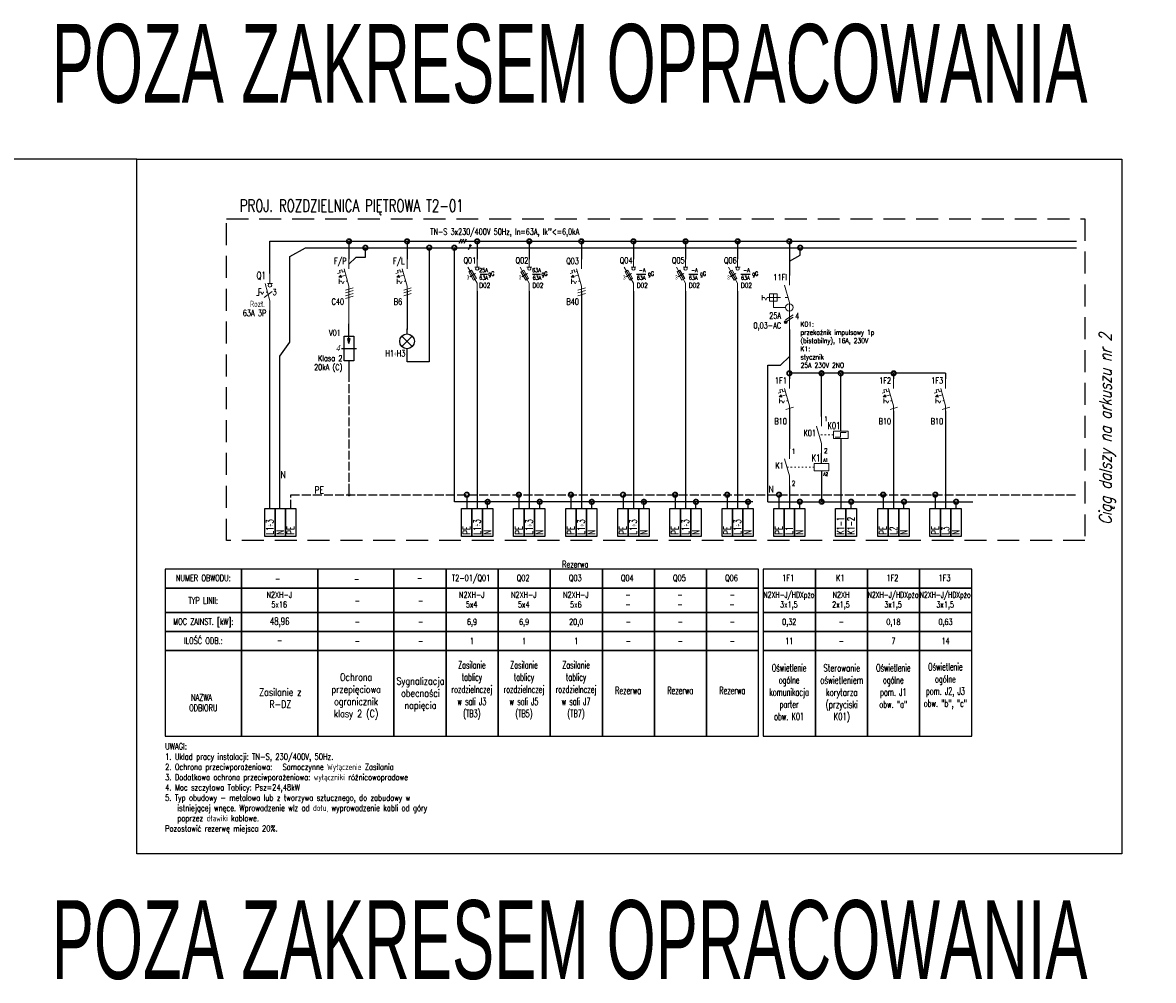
# Model space of a CAD drawing. Header units: millimetres. Extents: x -1290 to 1795, y -4192 to -1311.
# Tile 12 of 256: x -53 to 406, y -2067 to -1678. Entities that reach past the tile are written whole.
import ezdxf
from ezdxf.enums import TextEntityAlignment as Align

# ---------------------------------------------------------------- set-up
doc = ezdxf.new("R2010")
doc.units = ezdxf.units.MM
for name, pattern in [('ACAD_ISO02W100', [15, 12, -3]), ('ACAD_ISO03W100', [30, 12, -18]), ('DASHED', [19.05, 12.7, -6.35]), ('REDNIA', [0])]:
    doc.linetypes.add(name, pattern=pattern)
for name, color, linetype in [('$EL_Rezerwa', 30, 'Continuous'), ('A4_TABELKA', 255, 'Continuous'), ('L', 1, 'Continuous'), ('N', 3, 'Continuous'), ('PE', 9, 'Continuous'), ('SCHEMAT', 3, 'Continuous'), ('Symbole', 3, 'Continuous'), ('Tekst', 7, 'Continuous')]:
    doc.layers.add(name, color=color, linetype=linetype)
doc.layers.add('SCHEMAT_PROJ', color=1, linetype='Continuous', lineweight=9)
doc.styles.add('ROMANS', font='romans.shx', dxfattribs={"width": 0.8})
doc.styles.get("Standard").update_dxf_attribs({"font": 'ARIALN.TTF', "width": 0.8})

# ---------------------------------------------------------------- blocks, each defined once
blk = doc.blocks.new('689o789o')
h = blk.add_hatch(color=256)
edge = h.paths.add_edge_path()
edge.add_arc((0.34, 0.66), 0.211, 0, 360)
blk.add_line((0.34, 0.66), (-0.34, -0.66))
blk.add_circle((0.34, 0.66), 0.211)
blk = doc.blocks.new('ROZL3B')
for p, q in [((0, -4), (0, 0)), ((0, -11), (-2, -4)), ((-1, -4), (1, -4)), ((0, -11), (0, -15))]:
    blk.add_line(p, q)
at = {"color": 7}
for p, q in [((-4.53, -8.89), (-5.47, -8.89)), ((-4.53, -8.93), (-4.53, -6.08)), ((-4.53, -6.08), (-3.59, -6.08)), ((-3.61, -7.5), (-4.53, -7.5)), ((-3.61, -7.5), (-3.13, -8.47)), ((-2.64, -7.5), (-3.13, -8.47)), ((-2.41, -9.75), (0.92, -7.19))]:
    blk.add_line(p, q, dxfattribs=at)
at = {"color": 7, "linetype": 'ACAD_ISO03W100', "ltscale": 0.05}
blk.add_line((-1, -7.5), (-2.64, -7.5), dxfattribs=at)
blk.add_circle((0, -4.75), 0.75)
at = {"color": 7, "linetype": 'Continuous', "style": 'ROMANS', "width": 0.7}
blk.add_text('3', height=2.5, dxfattribs=at).set_placement((1.05, -8.74))
at = {"color": 3, "linetype": 'ACAD_ISO03W100', "style": 'ROMANS', "width": 0.7, "flags": 4}
for tag, p in [('NR_APARATU', (-10, 3)), ('TYP_APARATU1', (-10, -2.5)), ('TYP_APARATU2', (-10, -6))]:
    blk.add_attdef(tag, p, '', height=2.5, dxfattribs=at)
blk = doc.blocks.new('Rozłacznik bezpiecznikowy 01')
for p, q in [((0, -5), (0, 0)), ((0, -15), (-5.77, -5)), ((-5.25, -7.9), (-3.52, -6.9)), ((-3.52, -6.9), (-0.52, -12.1)), ((-1.5, -5), (1.5, -5)), ((-2.25, -13.1), (-5.25, -7.9)), ((-4.39, -7.4), (-1.39, -12.6)), ((-0.52, -12.1), (-2.25, -13.1)), ((0, -20), (0, -15))]:
    blk.add_line(p, q)
at = {"color": 7}
blk.add_line((-4.62, -11), (-1.15, -9), dxfattribs=at)
blk.add_circle((0, -6), 1)
at = {"color": 7, "width": 0.8, "flags": 8}
blk.add_attdef('N', (-6.96, -12.84), '', height=2.5, dxfattribs=at)
blk = doc.blocks.new('Żarówka')
at = {"layer": 'Symbole'}
for p, q in [((0, -2), (0, 0)), ((-2.12, -7.12), (2.12, -2.88)), ((-2.12, -2.88), (2.12, -7.12))]:
    blk.add_line(p, q, dxfattribs=at)
blk.add_circle((0, -5), 3, dxfattribs=at)
blk = doc.blocks.new('Kropka')
at = {"color": 0, "const_width": 0.919}
blk.add_lwpolyline([(0.01, -0.19, 0.198912), (0.14, -0.14, 0.198912), (0.2, -0.01, 0.198912), (0.14, 0.12, 0.198912), (0.01, 0.17, 0.198912), (-0.12, 0.12, 0.198912), (-0.17, -0.01, 0.198912), (-0.12, -0.14, 0.198912), (0.01, -0.19)], format="xyb", close=True, dxfattribs=at)
blk = doc.blocks.new('Ochronnik przepięciowy')
at = {"layer": 'Symbole'}
for p, q in [((0, -8), (0, 0)), ((0, -8), (-0.5, -6)), ((-0.5, -6), (0.5, -6)), ((-0.44, -6.25), (0.44, -6.25)), ((-0.38, -6.5), (0.38, -6.5)), ((-0.31, -6.75), (0.31, -6.75)), ((-0.25, -7), (0.25, -7)), ((-0.19, -7.25), (0.19, -7.25)), ((-0.12, -7.5), (0.12, -7.5)), ((0, -8), (0.5, -6)), ((0, -15), (0, -20))]:
    blk.add_line(p, q, dxfattribs=at)
at = {"layer": 'Symbole', "color": 5}
blk.add_line((-3, -10), (3, -10), dxfattribs=at)
at = {"layer": 'Symbole'}
blk.add_lwpolyline([(-2, -5), (2, -5), (2, -15), (-2, -15), (-2, -5)], dxfattribs=at)
at = {"layer": 'Symbole', "color": 7, "oblique": 15, "width": 0.8, "flags": 8}
blk.add_attdef('N', (-6.35, -11.05), '', height=2.5, dxfattribs=at)
blk = doc.blocks.new('1INST')
blk.add_hatch(color=3).paths.add_polyline_path([(-4.17, -7.33), (-3.07, -7.53), (-3.35, -6.57)])
for p, q in [((0, -4), (0, 0)), ((0, -11), (-2, -4)), ((0, -11), (0, -15))]:
    blk.add_line(p, q)
at = {"color": 3}
for p, q in [((-3.91, -4.59), (-2.95, -4.31)), ((-3.64, -5.55), (-3.91, -4.59)), ((-2.95, -4.31), (-2.68, -5.28)), ((-4.6, -5.83), (-3.64, -5.55)), ((-1.29, -6.5), (-4.17, -7.33)), ((-4, -10), (-4, -8)), ((-3.02, -8.96), (-4, -8.96)), ((-3.02, -8.96), (-2.5, -10)), ((-2.68, -5.28), (-1.71, -5)), ((-1.98, -8.96), (-2.5, -10))]:
    blk.add_line(p, q, dxfattribs=at)
at = {"color": 3, "linetype": 'ACAD_ISO03W100', "ltscale": 0.05}
blk.add_line((-0.58, -8.96), (-1.98, -8.96), dxfattribs=at)
at = {"color": 3}
blk.add_lwpolyline([(-4.17, -7.33), (-3.07, -7.53), (-3.35, -6.57)], close=True, dxfattribs=at)
at = {"color": 3, "linetype": 'ACAD_ISO03W100', "style": 'ROMANS', "width": 0.7}
for tag, p in [('NR_APARATU', (-1, -2)), ('TYP_APARATU', (-1, -19)), ('PRĄD_APARATU', (-1, -24))]:
    blk.add_attdef(tag, text='', height=2.5, dxfattribs=at).set_placement(p, align=Align.RIGHT)
at = {"color": 3, "linetype": 'ACAD_ISO03W100', "style": 'ROMANS', "text_generation_flag": 4, "width": 0.5}
blk.add_attdef('LICZBA_FAZ', text='', height=2, rotation=270, dxfattribs=at).set_placement((0, -11.5), align=Align.MIDDLE_LEFT)
blk = doc.blocks.new('1rp2b')
h = blk.add_hatch(color=3)
edge = h.paths.add_edge_path()
edge.add_arc((-1.5, -19), 0.559, 0, 360)
for p, q in [((0, -4), (0, 0)), ((0, -11), (-2, -4)), ((0, -11), (0, -22))]:
    blk.add_line(p, q)
at = {"color": 3}
for p, q in [((-11.02, -10.04), (-11.02, -8.04)), ((-10.04, -9), (-11.02, -9)), ((-10.04, -9), (-9.52, -10.04)), ((-9, -9), (-9.52, -10.04)), ((-8, -9), (-9, -9)), ((-5, -9), (-8, -9)), ((-6.5, -7.5), (-6.5, -10.5)), ((-6.5, -10.5), (-6.5, -13)), ((-6.5, -13), (-1.5, -13)), ((1.5, -16), (-1.5, -18)), ((1.5, -17), (-1.5, -19))]:
    blk.add_line(p, q, dxfattribs=at)
at = {"color": 3, "linetype": 'ACAD_ISO03W100', "ltscale": 0.1}
blk.add_line((-0.57, -9), (-5, -9), dxfattribs=at)
at = {"color": 3}
blk.add_lwpolyline([(-5, -10.5), (-8, -10.5), (-8, -7.5), (-5, -7.5)], close=True, dxfattribs=at)
for centre, radius in [((0, -13), 1.5), ((-1.5, -19), 0.559)]:
    blk.add_circle(centre, radius, dxfattribs=at)
at = {"color": 3, "linetype": 'ACAD_ISO03W100', "style": 'ROMANS', "width": 0.7}
for tag, p in [('NR_APARATU', (-1, -2)), ('TYP_APARATU', (-1, -24.5)), ('PRĄD_APARATU', (-1, -28.5))]:
    blk.add_attdef(tag, text='', height=2.5, dxfattribs=at).set_placement(p, align=Align.RIGHT)
blk = doc.blocks.new('stykzwier')
for p, q in [((0, -4), (0, 0)), ((0, -11), (-2, -4)), ((0, -11), (0, -15))]:
    blk.add_line(p, q)
at = {"color": 3, "style": 'ROMANS', "width": 0.7}
for tag, p in [('NR_STYKU1', (1, -2)), ('NR_STYKU2', (1, -15))]:
    blk.add_attdef(tag, p, '', height=2, dxfattribs=at)
at = {"color": 3, "linetype": 'ACAD_ISO03W100', "style": 'ROMANS', "width": 0.7}
blk.add_attdef('NR_APARATU', text='', height=2.5, dxfattribs=at).set_placement((-7, -8), align=Align.RIGHT)

msp = doc.modelspace()

# ---------------------------------------------------------------- linework, layer by layer
at = {"layer": '$EL_Rezerwa'}
for points in [[(161.53, -1907.8), (182.68, -1907.8), (182.68, -1900.05), (161.53, -1900.05)], [(161.53, -1917.67), (182.68, -1917.67), (182.68, -1907.8), (161.53, -1907.8)], [(161.53, -1925.43), (182.68, -1925.43), (182.68, -1917.67), (161.53, -1917.67)], [(161.53, -1933.18), (182.68, -1933.18), (182.68, -1925.43), (161.53, -1925.43)], [(161.53, -1967.89), (182.68, -1967.89), (182.68, -1933.18), (161.53, -1933.18)]]:
    msp.add_lwpolyline(points, close=True, dxfattribs=at)
for p, q in [((125.31, -1766.01), (124.35, -1767.88)), ((126.34, -1766.01), (125.37, -1767.88)), ((127.34, -1766.01), (126.38, -1767.88))]:
    msp.add_line(p, q)
at = {"layer": 'A4_TABELKA'}
for points in [[(45.6, -1875.5), (49.83, -1875.5), (49.83, -1886.78), (45.6, -1886.78)], [(49.83, -1875.5), (54.06, -1875.5), (54.06, -1886.78), (49.83, -1886.78)], [(54.06, -1875.5), (58.29, -1875.5), (58.29, -1886.78), (54.06, -1886.78)], [(125.51, -1875.5), (129.74, -1875.5), (129.74, -1886.78), (125.51, -1886.78)], [(129.74, -1875.5), (133.97, -1875.5), (133.97, -1886.78), (129.74, -1886.78)], [(133.97, -1875.5), (138.2, -1875.5), (138.2, -1886.78), (133.97, -1886.78)], [(146.66, -1875.5), (150.89, -1875.5), (150.89, -1886.78), (146.66, -1886.78)], [(150.89, -1875.5), (155.12, -1875.5), (155.12, -1886.78), (150.89, -1886.78)], [(155.12, -1875.5), (159.35, -1875.5), (159.35, -1886.78), (155.12, -1886.78)], [(167.81, -1875.5), (172.04, -1875.5), (172.04, -1886.78), (167.81, -1886.78)], [(172.04, -1875.5), (176.27, -1875.5), (176.27, -1886.78), (172.04, -1886.78)], [(176.27, -1875.5), (180.5, -1875.5), (180.5, -1886.78), (176.27, -1886.78)], [(188.96, -1875.5), (193.19, -1875.5), (193.19, -1886.78), (188.96, -1886.78)], [(193.19, -1875.5), (197.42, -1875.5), (197.42, -1886.78), (193.19, -1886.78)], [(197.42, -1875.5), (201.65, -1875.5), (201.65, -1886.78), (197.42, -1886.78)], [(210.11, -1875.5), (214.34, -1875.5), (214.34, -1886.78), (210.11, -1886.78)], [(214.34, -1875.5), (218.57, -1875.5), (218.57, -1886.78), (214.34, -1886.78)], [(218.57, -1875.5), (222.8, -1875.5), (222.8, -1886.78), (218.57, -1886.78)], [(231.26, -1875.5), (235.49, -1875.5), (235.49, -1886.78), (231.26, -1886.78)], [(235.49, -1875.5), (239.72, -1875.5), (239.72, -1886.78), (235.49, -1886.78)], [(239.72, -1875.5), (243.95, -1875.5), (243.95, -1886.78), (239.72, -1886.78)], [(252.25, -1875.5), (256.48, -1875.5), (256.48, -1886.78), (252.25, -1886.78)], [(256.48, -1875.5), (260.71, -1875.5), (260.71, -1886.78), (256.48, -1886.78)], [(260.71, -1875.5), (264.94, -1875.5), (264.94, -1886.78), (260.71, -1886.78)], [(277.34, -1875.5), (281.57, -1875.5), (281.57, -1886.78), (277.34, -1886.78)], [(281.57, -1875.5), (285.8, -1875.5), (285.8, -1886.78), (281.57, -1886.78)], [(294.55, -1875.5), (298.78, -1875.5), (298.78, -1886.78), (294.55, -1886.78)], [(298.78, -1875.5), (303.01, -1875.5), (303.01, -1886.78), (298.78, -1886.78)], [(303.01, -1875.5), (307.24, -1875.5), (307.24, -1886.78), (303.01, -1886.78)], [(315.7, -1875.5), (319.93, -1875.5), (319.93, -1886.78), (315.7, -1886.78)], [(319.93, -1875.5), (324.16, -1875.5), (324.16, -1886.78), (319.93, -1886.78)], [(324.16, -1875.5), (328.39, -1875.5), (328.39, -1886.78), (324.16, -1886.78)], [(5.14, -1907.8), (36.16, -1907.8), (36.16, -1900.05), (5.14, -1900.05)], [(36.16, -1907.8), (67.18, -1907.8), (67.18, -1900.05), (36.16, -1900.05)], [(67.18, -1907.8), (98.08, -1907.8), (98.08, -1900.05), (67.18, -1900.05)], [(98.08, -1907.8), (119.23, -1907.8), (119.23, -1900.05), (98.08, -1900.05)], [(119.23, -1907.8), (140.38, -1907.8), (140.38, -1900.05), (119.23, -1900.05)], [(140.38, -1907.8), (161.53, -1907.8), (161.53, -1900.05), (140.38, -1900.05)], [(182.68, -1907.8), (203.83, -1907.8), (203.83, -1900.05), (182.68, -1900.05)], [(203.83, -1907.8), (224.98, -1907.8), (224.98, -1900.05), (203.83, -1900.05)], [(224.98, -1907.8), (246.13, -1907.8), (246.13, -1900.05), (224.98, -1900.05)], [(248.02, -1907.8), (269.17, -1907.8), (269.17, -1900.05), (248.02, -1900.05)], [(269.17, -1907.8), (290.32, -1907.8), (290.32, -1900.05), (269.17, -1900.05)], [(290.32, -1907.8), (311.47, -1907.8), (311.47, -1900.05), (290.32, -1900.05)], [(311.47, -1907.8), (332.62, -1907.8), (332.62, -1900.05), (311.47, -1900.05)], [(5.14, -1917.67), (36.16, -1917.67), (36.16, -1907.8), (5.14, -1907.8)], [(36.16, -1917.67), (67.18, -1917.67), (67.18, -1907.8), (36.16, -1907.8)], [(67.18, -1917.67), (98.08, -1917.67), (98.08, -1907.8), (67.18, -1907.8)], [(98.08, -1917.67), (119.23, -1917.67), (119.23, -1907.8), (98.08, -1907.8)], [(119.23, -1917.67), (140.38, -1917.67), (140.38, -1907.8), (119.23, -1907.8)], [(140.38, -1917.67), (161.53, -1917.67), (161.53, -1907.8), (140.38, -1907.8)], [(182.68, -1917.67), (203.83, -1917.67), (203.83, -1907.8), (182.68, -1907.8)], [(203.83, -1917.67), (224.98, -1917.67), (224.98, -1907.8), (203.83, -1907.8)], [(224.98, -1917.67), (246.13, -1917.67), (246.13, -1907.8), (224.98, -1907.8)], [(248.02, -1917.67), (269.17, -1917.67), (269.17, -1907.8), (248.02, -1907.8)], [(269.17, -1917.67), (290.32, -1917.67), (290.32, -1907.8), (269.17, -1907.8)], [(290.32, -1917.67), (311.47, -1917.67), (311.47, -1907.8), (290.32, -1907.8)], [(311.47, -1917.67), (332.62, -1917.67), (332.62, -1907.8), (311.47, -1907.8)], [(5.14, -1925.43), (36.16, -1925.43), (36.16, -1917.67), (5.14, -1917.67)], [(36.16, -1925.43), (67.18, -1925.43), (67.18, -1917.67), (36.16, -1917.67)], [(67.18, -1925.43), (98.08, -1925.43), (98.08, -1917.67), (67.18, -1917.67)], [(98.08, -1925.43), (119.23, -1925.43), (119.23, -1917.67), (98.08, -1917.67)], [(119.23, -1925.43), (140.38, -1925.43), (140.38, -1917.67), (119.23, -1917.67)], [(140.38, -1925.43), (161.53, -1925.43), (161.53, -1917.67), (140.38, -1917.67)], [(182.68, -1925.43), (203.83, -1925.43), (203.83, -1917.67), (182.68, -1917.67)], [(203.83, -1925.43), (224.98, -1925.43), (224.98, -1917.67), (203.83, -1917.67)], [(224.98, -1925.43), (246.13, -1925.43), (246.13, -1917.67), (224.98, -1917.67)], [(248.02, -1925.43), (269.17, -1925.43), (269.17, -1917.67), (248.02, -1917.67)], [(269.17, -1925.43), (290.32, -1925.43), (290.32, -1917.67), (269.17, -1917.67)], [(290.32, -1925.43), (311.47, -1925.43), (311.47, -1917.67), (290.32, -1917.67)], [(311.47, -1925.43), (332.62, -1925.43), (332.62, -1917.67), (311.47, -1917.67)], [(5.14, -1933.18), (36.16, -1933.18), (36.16, -1925.43), (5.14, -1925.43)], [(36.16, -1933.18), (67.18, -1933.18), (67.18, -1925.43), (36.16, -1925.43)], [(67.18, -1933.18), (98.08, -1933.18), (98.08, -1925.43), (67.18, -1925.43)], [(98.08, -1933.18), (119.23, -1933.18), (119.23, -1925.43), (98.08, -1925.43)], [(119.23, -1933.18), (140.38, -1933.18), (140.38, -1925.43), (119.23, -1925.43)], [(140.38, -1933.18), (161.53, -1933.18), (161.53, -1925.43), (140.38, -1925.43)], [(182.68, -1933.18), (203.83, -1933.18), (203.83, -1925.43), (182.68, -1925.43)], [(203.83, -1933.18), (224.98, -1933.18), (224.98, -1925.43), (203.83, -1925.43)], [(224.98, -1933.18), (246.13, -1933.18), (246.13, -1925.43), (224.98, -1925.43)], [(248.02, -1933.18), (269.17, -1933.18), (269.17, -1925.43), (248.02, -1925.43)], [(269.17, -1933.18), (290.32, -1933.18), (290.32, -1925.43), (269.17, -1925.43)], [(290.32, -1933.18), (311.47, -1933.18), (311.47, -1925.43), (290.32, -1925.43)], [(311.47, -1933.18), (332.62, -1933.18), (332.62, -1925.43), (311.47, -1925.43)], [(5.14, -1967.89), (36.16, -1967.89), (36.16, -1933.18), (5.14, -1933.18)], [(36.16, -1967.89), (67.18, -1967.89), (67.18, -1933.18), (36.16, -1933.18)], [(67.18, -1967.89), (98.08, -1967.89), (98.08, -1933.18), (67.18, -1933.18)], [(98.08, -1967.89), (119.23, -1967.89), (119.23, -1933.18), (98.08, -1933.18)], [(119.23, -1967.89), (140.38, -1967.89), (140.38, -1933.18), (119.23, -1933.18)], [(140.38, -1967.89), (161.53, -1967.89), (161.53, -1933.18), (140.38, -1933.18)], [(182.68, -1967.89), (203.83, -1967.89), (203.83, -1933.18), (182.68, -1933.18)], [(203.83, -1967.89), (224.98, -1967.89), (224.98, -1933.18), (203.83, -1933.18)], [(224.98, -1967.89), (246.13, -1967.89), (246.13, -1933.18), (224.98, -1933.18)], [(248.02, -1967.89), (269.17, -1967.89), (269.17, -1933.18), (248.02, -1933.18)], [(269.17, -1967.89), (290.32, -1967.89), (290.32, -1933.18), (269.17, -1933.18)], [(290.32, -1967.89), (311.47, -1967.89), (311.47, -1933.18), (290.32, -1933.18)], [(311.47, -1967.89), (332.62, -1967.89), (332.62, -1933.18), (311.47, -1933.18)]]:
    msp.add_lwpolyline(points, close=True, dxfattribs=at)
at = {"layer": 'Defpoints', "color": 2, "linetype": 'REDNIA'}
msp.add_lwpolyline([(-6.39, -1733.62), (-1290.35, -1733.62)], dxfattribs=at)
at = {"layer": 'Defpoints', "color": 6, "linetype": 'REDNIA'}
msp.add_lwpolyline([(-6.39, -1733.62), (393.61, -1733.62), (393.61, -2015.62), (-6.39, -2015.62)], close=True, dxfattribs=at)
at = {"layer": 'L'}
for p, q in [((47.72, -1766.95), (375.18, -1766.95)), ((79.81, -1766.95), (79.81, -1774.18)), ((103.4, -1766.95), (103.4, -1774.18)), ((131.86, -1766.95), (131.86, -1774.18)), ((153.01, -1766.95), (153.01, -1774.18)), ((174.16, -1766.95), (174.16, -1774.18)), ((195.31, -1766.95), (195.31, -1774.18)), ((216.46, -1766.95), (216.46, -1774.18)), ((237.61, -1766.95), (237.61, -1774.18)), ((103.4, -1786.86), (103.4, -1802.77)), ((322.05, -1820.53), (258.6, -1820.53)), ((279.46, -1844.05), (279.46, -1820.53))]:
    msp.add_line(p, q, dxfattribs=at)
at = {"layer": 'L', "color": 255, "linetype": 'DASHED', "ltscale": 0.7}
msp.add_lwpolyline([(30.07, -1757.81), (378.61, -1757.81), (378.61, -1888.47), (30.07, -1888.47)], close=True, dxfattribs=at)
at = {"layer": 'L'}
for points in [[(47.72, -1780.08), (47.72, -1766.95)], [(258.6, -1766.95), (258.6, -1780.79)], [(131.86, -1787.14), (131.86, -1875.5)], [(153.01, -1787.14), (153.01, -1875.5)], [(174.16, -1787.14), (174.16, -1875.5)], [(195.31, -1787.14), (195.31, -1875.5)], [(216.46, -1787.14), (216.46, -1875.5)], [(237.61, -1787.14), (237.61, -1875.5)], [(47.72, -1875.5), (47.72, -1795.08)], [(258.6, -1802.79), (258.6, -1822.73)], [(271.67, -1838.03), (271.67, -1820.53)], [(300.9, -1820.53), (300.9, -1822.73)], [(322.05, -1820.53), (322.05, -1822.73)], [(258.6, -1834.95), (258.6, -1851.22)], [(300.9, -1835.73), (300.9, -1875.5)], [(322.05, -1835.73), (322.05, -1875.5)], [(279.46, -1847.01), (279.46, -1875.5)], [(271.67, -1857.24), (271.67, -1853.03)], [(258.6, -1866.22), (258.6, -1875.5)], [(322.05, -1866.22), (322.05, -1875.5)]]:
    msp.add_lwpolyline(points, dxfattribs=at)
at = {"layer": 'N'}
for p, q in [((271.67, -1860.2), (271.67, -1872.68)), ((136.09, -1875.59), (136.09, -1872.77)), ((157.24, -1875.59), (157.24, -1872.77)), ((178.39, -1875.59), (178.39, -1872.77)), ((199.54, -1875.59), (199.54, -1872.77)), ((220.69, -1875.59), (220.69, -1872.77)), ((241.84, -1875.59), (241.84, -1872.77)), ((262.83, -1875.5), (262.83, -1872.68)), ((283.69, -1875.5), (283.69, -1872.68)), ((305.13, -1875.5), (305.13, -1872.68)), ((326.28, -1875.5), (326.28, -1872.68))]:
    msp.add_line(p, q, dxfattribs=at)
for points in [[(51.67, -1875.5), (51.67, -1813.58), (55.74, -1807.96), (55.74, -1773.15), (62.16, -1769.54)], [(62.16, -1769.54), (375.18, -1769.54)], [(86.44, -1769.54), (86.44, -1773.47), (82.53, -1773.47), (79.81, -1776.18)], [(112.4, -1769.54), (112.4, -1815.88), (103.4, -1815.88), (103.4, -1810.55)], [(243.72, -1872.68), (122.58, -1872.68), (122.58, -1769.54)], [(258.6, -1775.04), (263.02, -1772.64), (263.02, -1769.54)], [(249.92, -1872.68), (333.04, -1872.68)]]:
    msp.add_lwpolyline(points, dxfattribs=at)
at = {"layer": 'PE', "linetype": 'ACAD_ISO02W100', "ltscale": 0.3}
msp.add_line((79.81, -1820.47), (79.81, -1870.18), dxfattribs=at)
at = {"layer": 'PE', "linetype": 'ACAD_ISO02W100', "ltscale": 3}
for p, q in [((127.63, -1869.85), (127.63, -1875.5)), ((148.78, -1869.85), (148.78, -1875.5)), ((169.93, -1869.85), (169.93, -1875.5)), ((191.08, -1869.85), (191.08, -1875.5)), ((212.23, -1869.85), (212.23, -1875.5)), ((233.38, -1869.85), (233.38, -1875.5)), ((254.37, -1869.76), (254.37, -1875.4)), ((296.67, -1869.76), (296.67, -1875.4)), ((317.82, -1869.76), (317.82, -1875.4))]:
    msp.add_line(p, q, dxfattribs=at)
at = {"layer": 'PE', "linetype": 'ACAD_ISO02W100', "ltscale": 0.3}
msp.add_lwpolyline([(56.18, -1875.5), (56.18, -1869.86), (374.86, -1869.86)], dxfattribs=at)
at = {"layer": 'SCHEMAT', "color": 3}
msp.add_lwpolyline([(249.92, -1872.68), (249.92, -1817.3), (255.07, -1817.3), (258.6, -1813.78)], dxfattribs=at)
at = {"layer": 'SCHEMAT_PROJ', "linetype": 'Continuous'}
msp.add_lwpolyline([(79.81, -1787.14), (79.81, -1800.47)], dxfattribs=at)
at = {"layer": 'SCHEMAT_PROJ', "color": 7, "linetype": 'ACAD_ISO03W100', "ltscale": 0.05}
for points in [[(276.5, -1845.53), (270.9, -1845.53)], [(268.72, -1858.72), (257.6, -1858.72)]]:
    msp.add_lwpolyline(points, dxfattribs=at)
at = {"layer": 'SCHEMAT_PROJ', "color": 3}
for points in [[(276.5, -1847.01), (282.41, -1847.01), (282.41, -1844.05), (276.5, -1844.05)], [(268.72, -1860.2), (274.63, -1860.2), (274.63, -1857.24), (268.72, -1857.24)]]:
    msp.add_lwpolyline(points, close=True, dxfattribs=at)
at = {"layer": 'SCHEMAT_PROJ'}
msp.add_lwpolyline([(277.2, -1846.45), (279.31, -1846.45), (279.31, -1844.58), (281.68, -1844.58)], dxfattribs=at)
at = {"layer": 'Symbole', "color": 7}
for p, q in [((133.13, -1780.26), (136.03, -1780.26)), ((154.28, -1780.26), (157.6, -1780.26)), ((196.58, -1780.26), (200.34, -1780.26)), ((217.73, -1780.26), (221.49, -1780.26)), ((238.88, -1780.26), (242.64, -1780.26))]:
    msp.add_line(p, q, dxfattribs=at)

# ---------------------------------------------------------------- block references
at = {"xscale": 1.41, "yscale": 1.41, "zscale": 1.41}
msp.add_blockref('689o789o', (128.65, -1769.54), dxfattribs=at)
at = {"layer": 'L', "xscale": 1.973999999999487, "yscale": 1.973999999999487, "zscale": 1.973999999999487}
for p in [(79.78, -1766.93), (103.37, -1766.93), (131.83, -1766.93), (152.98, -1766.93), (174.13, -1766.93), (195.28, -1766.93), (216.43, -1766.93), (237.58, -1766.93), (258.57, -1766.93), (258.57, -1820.51), (271.64, -1820.51), (279.43, -1820.51), (300.9, -1820.53)]:
    msp.add_blockref('Kropka', p, dxfattribs=at)
at = {"layer": 'N', "xscale": 1.973999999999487, "yscale": 1.973999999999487, "zscale": 1.973999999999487}
for p in [(86.44, -1769.54), (112.37, -1769.49), (122.55, -1769.52), (262.99, -1769.52), (136.06, -1872.73), (157.21, -1872.72), (178.36, -1872.73), (199.51, -1872.72), (220.66, -1872.72), (241.81, -1872.72), (262.83, -1872.68), (271.67, -1872.68), (283.69, -1872.68), (305.13, -1872.68), (326.28, -1872.68)]:
    msp.add_blockref('Kropka', p, dxfattribs=at)
at = {"layer": 'PE', "linetype": 'ACAD_ISO02W100', "ltscale": 0.3}
msp.add_blockref('Kropka', (79.81, -1869.86), dxfattribs=at)
at = {"layer": 'PE', "xscale": 1.973999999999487, "yscale": 1.973999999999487, "zscale": 1.973999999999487}
for p in [(127.6, -1869.84), (148.75, -1869.84), (169.9, -1869.84), (191.05, -1869.84), (212.2, -1869.84), (233.35, -1869.84), (254.37, -1869.79), (296.67, -1869.79), (317.82, -1869.79)]:
    msp.add_blockref('Kropka', p, dxfattribs=at)
at = {"layer": 'SCHEMAT', "linetype": 'DASHED', "ltscale": 0.25}
ref = msp.add_blockref('Ochronnik przepięciowy', (79.81, -1800.47), dxfattribs=at)
ref.add_attrib('N', '4', (74.46, -1811.52), dxfattribs={"layer": 'Symbole', "color": 7, "height": 2.5, "oblique": 15, "width": 0.8})
at = {"layer": 'SCHEMAT_PROJ', "linetype": 'Continuous'}
ref = msp.add_blockref('1INST', (79.81, -1774.18), dxfattribs=at)
ref.add_attrib('NR_APARATU', 'F/P', dxfattribs={"layer": '0', "color": 3, "linetype": 'ACAD_ISO03W100', "height": 2.5, "style": 'ROMANS', "width": 0.7}).set_placement((78.81, -1776.18), align=Align.RIGHT)
ref.add_attrib('PRĄD_APARATU', 'C40', dxfattribs={"layer": '0', "color": 3, "linetype": 'ACAD_ISO03W100', "height": 2.5, "style": 'ROMANS', "width": 0.7}).set_placement((77.82, -1792.68), align=Align.RIGHT)
ref.add_attrib('LICZBA_FAZ', '////', dxfattribs={"layer": '0', "color": 3, "linetype": 'ACAD_ISO03W100', "height": 2, "rotation": 270, "style": 'ROMANS', "text_generation_flag": 4, "width": 0.5}).set_placement((79.81, -1785.68), align=Align.MIDDLE_LEFT)
ref = msp.add_blockref('1INST', (103.4, -1774.18), dxfattribs=at)
ref.add_attrib('NR_APARATU', 'F/L', dxfattribs={"layer": '0', "color": 3, "linetype": 'ACAD_ISO03W100', "height": 2.5, "style": 'ROMANS', "width": 0.7}).set_placement((102.4, -1776.18), align=Align.RIGHT)
ref.add_attrib('PRĄD_APARATU', 'B6', dxfattribs={"layer": '0', "color": 3, "linetype": 'ACAD_ISO03W100', "height": 2.5, "style": 'ROMANS', "width": 0.7}).set_placement((101.41, -1792.68), align=Align.RIGHT)
ref.add_attrib('LICZBA_FAZ', '///', dxfattribs={"layer": '0', "color": 3, "linetype": 'ACAD_ISO03W100', "height": 2, "rotation": 270, "style": 'ROMANS', "text_generation_flag": 4, "width": 0.5}).set_placement((103.4, -1785.68), align=Align.MIDDLE_LEFT)
at = {"layer": 'SCHEMAT_PROJ'}
ref = msp.add_blockref('Rozłacznik bezpiecznikowy 01', (131.86, -1774.18), dxfattribs=dict(at, xscale=0.6479999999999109, yscale=0.6479999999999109, zscale=0.6479999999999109))
ref.add_attrib('N', '3', (127.6, -1782.43), dxfattribs={"layer": 'Symbole', "color": 7, "height": 1.62, "width": 0.8})
ref = msp.add_blockref('Rozłacznik bezpiecznikowy 01', (153.01, -1774.18), dxfattribs=dict(at, xscale=0.6479999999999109, yscale=0.6479999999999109, zscale=0.6479999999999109))
ref.add_attrib('N', '3', (148.75, -1782.43), dxfattribs={"layer": 'Symbole', "color": 7, "height": 1.62, "width": 0.8})
at = {"layer": 'SCHEMAT_PROJ', "linetype": 'Continuous'}
ref = msp.add_blockref('1INST', (174.16, -1774.18), dxfattribs=at)
ref.add_attrib('NR_APARATU', 'Q03', dxfattribs={"layer": '0', "color": 3, "linetype": 'ACAD_ISO03W100', "height": 2.5, "style": 'ROMANS', "width": 0.7}).set_placement((173.16, -1776.18), align=Align.RIGHT)
ref.add_attrib('PRĄD_APARATU', 'B40', dxfattribs={"layer": '0', "color": 3, "linetype": 'ACAD_ISO03W100', "height": 2.5, "style": 'ROMANS', "width": 0.7}).set_placement((173.16, -1792.71), align=Align.RIGHT)
ref.add_attrib('LICZBA_FAZ', '///', dxfattribs={"layer": '0', "color": 3, "linetype": 'ACAD_ISO03W100', "height": 2, "rotation": 270, "style": 'ROMANS', "text_generation_flag": 4, "width": 0.5}).set_placement((174.16, -1785.68), align=Align.MIDDLE_LEFT)
at = {"layer": 'SCHEMAT_PROJ'}
ref = msp.add_blockref('Rozłacznik bezpiecznikowy 01', (195.31, -1774.18), dxfattribs=dict(at, xscale=0.6479999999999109, yscale=0.6479999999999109, zscale=0.6479999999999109))
ref.add_attrib('N', '3', (191.05, -1782.43), dxfattribs={"layer": 'Symbole', "color": 7, "height": 1.62, "width": 0.8})
ref = msp.add_blockref('Rozłacznik bezpiecznikowy 01', (216.46, -1774.18), dxfattribs=dict(at, xscale=0.6479999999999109, yscale=0.6479999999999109, zscale=0.6479999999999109))
ref.add_attrib('N', '3', (212.2, -1782.43), dxfattribs={"layer": 'Symbole', "color": 7, "height": 1.62, "width": 0.8})
ref = msp.add_blockref('Rozłacznik bezpiecznikowy 01', (237.61, -1774.18), dxfattribs=dict(at, xscale=0.6479999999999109, yscale=0.6479999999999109, zscale=0.6479999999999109))
ref.add_attrib('N', '3', (233.35, -1782.43), dxfattribs={"layer": 'Symbole', "color": 7, "height": 1.62, "width": 0.8})
ref = msp.add_blockref('ROZL3B', (47.72, -1780.08), dxfattribs=at)
ref.add_attrib('NR_APARATU', 'Q1', (42.32, -1782.37), dxfattribs={"layer": '0', "color": 3, "linetype": 'ACAD_ISO03W100', "height": 3, "style": 'ROMANS', "width": 0.7, "flags": 4})
ref.add_attrib('TYP_APARATU1', 'Rozł.', (39.61, -1793.6), dxfattribs={"layer": '0', "color": 3, "linetype": 'ACAD_ISO03W100', "height": 2.5, "style": 'ROMANS', "width": 0.7, "flags": 4})
ref.add_attrib('TYP_APARATU2', '63A 3P', (36.67, -1797.31), dxfattribs={"layer": '0', "color": 3, "linetype": 'ACAD_ISO03W100', "height": 2.5, "style": 'ROMANS', "width": 0.7, "flags": 4})
ref = msp.add_blockref('1rp2b', (258.6, -1780.79), dxfattribs=at)
ref.add_attrib('NR_APARATU', '11FI', dxfattribs={"layer": '0', "color": 3, "linetype": 'ACAD_ISO03W100', "height": 2.5, "style": 'ROMANS', "width": 0.7}).set_placement((257.6, -1782.79), align=Align.RIGHT)
ref.add_attrib('TYP_APARATU', '25A', dxfattribs={"layer": '0', "color": 3, "linetype": 'ACAD_ISO03W100', "height": 2.5, "style": 'ROMANS', "width": 0.7}).set_placement((255.27, -1798.38), align=Align.RIGHT)
ref.add_attrib('PRĄD_APARATU', '0,03-AC', dxfattribs={"layer": '0', "color": 3, "linetype": 'ACAD_ISO03W100', "height": 2.5, "style": 'ROMANS', "width": 0.7}).set_placement((255.27, -1802.38), align=Align.RIGHT)
ref.add_attrib('LICZBA_BIEGUNÓW', '4', (261.01, -1798.55), dxfattribs={"layer": '0', "color": 3, "linetype": 'ACAD_ISO03W100', "height": 2.5, "style": 'ROMANS', "width": 0.7})
at = {"layer": 'SCHEMAT_PROJ', "linetype": 'Continuous'}
ref = msp.add_blockref('1INST', (258.6, -1822.73), dxfattribs=at)
ref.add_attrib('NR_APARATU', '1F1', dxfattribs={"layer": '0', "color": 3, "linetype": 'ACAD_ISO03W100', "height": 2.5, "style": 'ROMANS', "width": 0.7}).set_placement((257.6, -1824.73), align=Align.RIGHT)
ref.add_attrib('PRĄD_APARATU', 'B10', dxfattribs={"layer": '0', "color": 3, "linetype": 'ACAD_ISO03W100', "height": 2.5, "style": 'ROMANS', "width": 0.7}).set_placement((257.6, -1841.26), align=Align.RIGHT)
ref.add_attrib('LICZBA_FAZ', '/', dxfattribs={"layer": '0', "color": 3, "linetype": 'ACAD_ISO03W100', "height": 2, "rotation": 270, "style": 'ROMANS', "text_generation_flag": 4, "width": 0.5}).set_placement((258.6, -1834.23), align=Align.MIDDLE_LEFT)
ref = msp.add_blockref('1INST', (300.9, -1822.73), dxfattribs=at)
ref.add_attrib('NR_APARATU', '1F2', dxfattribs={"layer": '0', "color": 3, "linetype": 'ACAD_ISO03W100', "height": 2.5, "style": 'ROMANS', "width": 0.7}).set_placement((299.9, -1824.73), align=Align.RIGHT)
ref.add_attrib('PRĄD_APARATU', 'B10', dxfattribs={"layer": '0', "color": 3, "linetype": 'ACAD_ISO03W100', "height": 2.5, "style": 'ROMANS', "width": 0.7}).set_placement((299.9, -1841.26), align=Align.RIGHT)
ref.add_attrib('LICZBA_FAZ', '/', dxfattribs={"layer": '0', "color": 3, "linetype": 'ACAD_ISO03W100', "height": 2, "rotation": 270, "style": 'ROMANS', "text_generation_flag": 4, "width": 0.5}).set_placement((300.9, -1834.23), align=Align.MIDDLE_LEFT)
ref = msp.add_blockref('1INST', (322.05, -1822.73), dxfattribs=at)
ref.add_attrib('NR_APARATU', '1F3', dxfattribs={"layer": '0', "color": 3, "linetype": 'ACAD_ISO03W100', "height": 2.5, "style": 'ROMANS', "width": 0.7}).set_placement((321.05, -1824.73), align=Align.RIGHT)
ref.add_attrib('PRĄD_APARATU', 'B10', dxfattribs={"layer": '0', "color": 3, "linetype": 'ACAD_ISO03W100', "height": 2.5, "style": 'ROMANS', "width": 0.7}).set_placement((321.05, -1841.26), align=Align.RIGHT)
ref.add_attrib('LICZBA_FAZ', '/', dxfattribs={"layer": '0', "color": 3, "linetype": 'ACAD_ISO03W100', "height": 2, "rotation": 270, "style": 'ROMANS', "text_generation_flag": 4, "width": 0.5}).set_placement((322.05, -1834.23), align=Align.MIDDLE_LEFT)
at = {"layer": 'SCHEMAT_PROJ'}
ref = msp.add_blockref('stykzwier', (271.67, -1838.03), dxfattribs=at)
ref.add_attrib('NR_APARATU', 'K01', dxfattribs={"layer": '0', "color": 3, "linetype": 'ACAD_ISO03W100', "height": 2.5, "style": 'ROMANS', "width": 0.7}).set_placement((269.43, -1846.03), align=Align.RIGHT)
ref.add_attrib('NR_STYKU1', '1', (272.67, -1840.03), dxfattribs={"layer": '0', "color": 3, "height": 2, "style": 'ROMANS', "width": 0.7})
ref.add_attrib('NR_STYKU2', '2', (272.67, -1853.03), dxfattribs={"layer": '0', "color": 3, "height": 2, "style": 'ROMANS', "width": 0.7})
ref = msp.add_blockref('stykzwier', (258.6, -1851.22), dxfattribs=at)
ref.add_attrib('NR_APARATU', 'K1', dxfattribs={"layer": '0', "color": 3, "linetype": 'ACAD_ISO03W100', "height": 2.5, "style": 'ROMANS', "width": 0.7}).set_placement((256.35, -1859.22), align=Align.RIGHT)
ref.add_attrib('NR_STYKU1', '1', (259.6, -1853.22), dxfattribs={"layer": '0', "color": 3, "height": 2, "style": 'ROMANS', "width": 0.7})
ref.add_attrib('NR_STYKU2', '2', (259.6, -1866.22), dxfattribs={"layer": '0', "color": 3, "height": 2, "style": 'ROMANS', "width": 0.7})
at = {"layer": 'Symbole'}
msp.add_blockref('Żarówka', (103.4, -1802.55), dxfattribs=at)

# ---------------------------------------------------------------- texts
at = {"layer": '$EL_Rezerwa', "style": 'ROMANS', "width": 0.7}
for s, height, p in [('Rezerwa', 2.644, (171.68, -1899.41)), ('Q03', 2.644, (171.67, -1904.98)), ('N2XH-J', 2.467, (171.94, -1911.72)), ('5x6', 2.467, (171.91, -1915.67)), ('20,0', 2.467, (172.05, -1922.71)), ('1', 2.47, (172.05, -1930.48))]:
    msp.add_text(s, height=height, dxfattribs=at).set_placement(p, align=Align.CENTER)
at = {"layer": '$EL_Rezerwa', "insert": (172, -1949.34), "char_height": 2.961, "width": 17.7899, "attachment_point": 5, "style": 'ROMANS'}
msp.add_mtext('{\\W0.65;Zasilanie tablicy rozdzielnczej w sali J7\\P(TB7)}', dxfattribs=at)
at = {"color": 3, "style": 'ROMANS', "width": 0.7}
for s, p in [('K01', (274.11, -1843.18)), ('K1', (267.67, -1856.37))]:
    msp.add_text(s, height=2.817, dxfattribs=at).set_placement(p)
at = {"layer": 'A4_TABELKA', "style": 'ROMANS'}
for s, height, width, p in [("TN-S 3x230/400V 50Hz, In=63A, Ik''<=6,0kA", 2.4675, 0.7, (143.06, -1764.28)), ('NUMER OBWODU:', 2.6437, 0.7, (20.65, -1904.98)), ('-', 2.64, 0.7, (50.8, -1905.26)), ('-', 2.64, 0.7, (82.88, -1905.35)), ('-', 2.64, 0.7, (108.52, -1904.98)), ('T2-01/Q01', 2.644, 0.7, (129.37, -1904.98)), ('Q02', 2.644, 0.7, (150.52, -1904.98)), ('Q04', 2.644, 0.7, (192.82, -1904.98)), ('Q05', 2.644, 0.7, (213.97, -1904.98)), ('Q06', 2.644, 0.7, (235.12, -1904.98)), ('1F1', 2.644, 0.7, (258.16, -1904.98)), ('K1', 2.644, 0.7, (279.31, -1904.98)), ('1F2', 2.644, 0.7, (300.46, -1904.98)), ('1F3', 2.644, 0.7, (321.61, -1904.98)), ('N2XH-J', 2.467, 0.7, (51.51, -1911.72)), ('N2XH-J', 2.467, 0.7, (129.64, -1911.72)), ('N2XH-J', 2.467, 0.7, (150.79, -1911.72)), ('N2XH-J/HDXpżo', 2.4675, 0.6, (258.43, -1911.72)), ('N2XH', 2.467, 0.7, (279.58, -1911.72)), ('N2XH-J/HDXpżo', 2.4675, 0.6, (300.73, -1911.72)), ('N2XH-J/HDXpżo', 2.4675, 0.6, (321.88, -1911.72)), ('TYP LINII:', 2.644, 0.7, (20.65, -1914.15)), ('5x16', 2.467, 0.7, (51.48, -1915.67)), ('-', 2.47, 0.7, (83.15, -1914.16)), ('-', 2.47, 0.7, (108.9, -1914.16)), ('5x4', 2.467, 0.7, (129.61, -1915.67)), ('5x4', 2.467, 0.7, (150.76, -1915.67)), ('-', 2.47, 0.7, (193.09, -1911.72)), ('-', 2.47, 0.7, (214.24, -1911.72)), ('-', 2.47, 0.7, (235.39, -1911.72)), ('3x1,5', 2.467, 0.7, (258.4, -1915.67)), ('2x1,5', 2.467, 0.7, (279.55, -1915.67)), ('3x1,5', 2.467, 0.7, (300.7, -1915.67)), ('3x1,5', 2.467, 0.7, (321.85, -1915.67)), ('-', 2.47, 0.7, (193.06, -1915.67)), ('-', 2.47, 0.7, (214.21, -1915.67)), ('-', 2.47, 0.7, (235.36, -1915.67)), ('MOC ZAINST. [kW]:', 2.6437, 0.7, (20.65, -1922.71)), ('48,96', 2.961, 0.7, (51.67, -1922.71)), ('-', 2.47, 0.7, (83.15, -1922.73)), ('-', 2.47, 0.7, (108.9, -1922.73)), ('6,9', 2.467, 0.7, (129.75, -1922.71)), ('6,9', 2.467, 0.7, (150.9, -1922.71)), ('-', 2.47, 0.7, (193.2, -1922.71)), ('-', 2.47, 0.7, (214.35, -1922.71)), ('-', 2.47, 0.7, (235.5, -1922.71)), ('0,32', 2.467, 0.7, (258.55, -1922.71)), ('-', 2.47, 0.7, (279.7, -1922.71)), ('0,18', 2.467, 0.7, (300.85, -1922.71)), ('0,63', 2.467, 0.7, (322, -1922.71)), ('ILOŚĆ ODB.:', 2.6437, 0.7, (20.65, -1930.47)), ('1', 2.47, 0.7, (129.75, -1930.48)), ('1', 2.47, 0.7, (150.9, -1930.48)), ('11', 2.467, 0.7, (258.55, -1930.48)), ('7', 2.47, 0.7, (300.85, -1930.48)), ('14', 2.467, 0.7, (322, -1930.48)), ('-', 2.96, 0.7, (51.67, -1930.47)), ('-', 2.47, 0.7, (83.15, -1930.48)), ('-', 2.47, 0.7, (108.9, -1930.48)), ('-', 2.47, 0.7, (193.2, -1930.48)), ('-', 2.47, 0.7, (214.35, -1930.48)), ('-', 2.47, 0.7, (235.5, -1930.48)), ('-', 2.47, 0.7, (279.7, -1930.48)), ('NAZWA ', 2.644, 0.7, (20.65, -1953.51)), ('ODBIORU', 2.644, 0.7, (20.65, -1957.74))]:
    msp.add_text(s, height=height, dxfattribs=dict(at, width=width)).set_placement(p, align=Align.CENTER)
for s, height, width, p in [('L1÷3', 2.961, 0.7, (49.13, -1886.07)), ('L1÷3', 2.961, 0.7, (133.27, -1886.07)), ('L1÷3', 2.961, 0.7, (154.42, -1886.07)), ('L1÷3', 2.961, 0.7, (175.57, -1886.07)), ('L1÷3', 2.961, 0.7, (196.72, -1886.07)), ('L1÷3', 2.961, 0.7, (217.87, -1886.07)), ('L1÷3', 2.961, 0.7, (239.02, -1886.07)), ('K1-1', 2.961, 0.65, (280.87, -1886.07)), ('K1-2', 2.961, 0.65, (285.1, -1886.07)), ('N', 2.96, 0.7, (53.36, -1886.07)), ('PE', 2.961, 0.7, (57.59, -1886.07)), ('PE', 2.961, 0.7, (129.04, -1886.07)), ('N', 2.96, 0.7, (137.5, -1886.07)), ('PE', 2.961, 0.7, (150.19, -1886.07)), ('N', 2.96, 0.7, (158.65, -1886.07)), ('PE', 2.961, 0.7, (171.34, -1886.07)), ('N', 2.96, 0.7, (179.8, -1886.07)), ('PE', 2.961, 0.7, (192.49, -1886.07)), ('N', 2.96, 0.7, (200.95, -1886.07)), ('PE', 2.961, 0.7, (213.64, -1886.07)), ('N', 2.96, 0.7, (222.1, -1886.07)), ('PE', 2.961, 0.7, (234.79, -1886.07)), ('N', 2.96, 0.7, (243.25, -1886.07)), ('PE', 2.961, 0.7, (255.78, -1886.07)), ('L1', 2.961, 0.7, (260.01, -1886.07)), ('N', 2.96, 0.7, (264.24, -1886.07)), ('PE', 2.961, 0.7, (298.08, -1886.07)), ('L2', 2.961, 0.7, (302.31, -1886.07)), ('N', 2.96, 0.7, (306.54, -1886.07)), ('PE', 2.961, 0.7, (319.23, -1886.07)), ('L3', 2.961, 0.7, (323.46, -1886.07)), ('N', 2.96, 0.7, (327.69, -1886.07))]:
    msp.add_text(s, height=height, rotation=90, dxfattribs=dict(at, width=width)).set_placement(p)
at = {"layer": 'A4_TABELKA', "char_height": 2.961, "attachment_point": 5, "style": 'ROMANS'}
for s, insert, width in [('{\\W0.65;Zasilanie tablicy rozdzielnczej w sali J3\\P(TB3)}', (129.7, -1949.34), 17.7899), ('{\\W0.65;Zasilanie tablicy rozdzielnczej w sali J5\\P(TB5)}', (150.85, -1949.34), 17.7899), ('{\\W0.65;Oświetlenie\\Pogólne\\Pkomunikacja parter\\Pobw. K01}', (258.5, -1950.03), 17.7899), ('{\\W0.7;Sterowanie oświetleniem\\Pkorytarza \\P(przyciski K01)}', (279.87, -1950.56), 17.7899), ('{\\W0.65;Oświetlenie\\Pogólne\\Ppom. J1\\Pobw. "a"}', (300.8, -1947.57), 20.3102), ('{\\W0.65;Oświetlenie\\Pogólne\\Ppom. J2, J3\\Pobw. "b", "c"}', (321.95, -1947.57), 20.3102), ('Ochrona przepięciowa\\Pogranicznik klasy 2 (C)', (82.71, -1951.84), 27.7124), ('Sygnalizacja\\Pobecności\\Pnapięcia', (108.82, -1950.94), 24.0038), ('Zasilanie z R-DZ', (51.94, -1952.49), 24.0038), ('{\\W0.65;Rezerwa}', (193.15, -1949.34), 17.7899), ('{\\W0.65;Rezerwa}', (214.3, -1949.34), 17.7899), ('{\\W0.65;Rezerwa}', (235.45, -1949.34), 17.7899)]:
    msp.add_mtext(s, dxfattribs=dict(at, insert=insert, width=width))
at = {"layer": 'Defpoints', "color": 6, "linetype": 'REDNIA', "width": 0.7}
for p in [(-40.88, -1710.7), (-40.88, -2066.51)]:
    msp.add_text('POZA ZAKRESEM OPRACOWANIA', height=32, dxfattribs=at).set_placement(p)
at = {"layer": 'L', "color": 3, "style": 'ROMANS', "width": 0.7}
for s, p in [('25A', (132.68, -1779.51)), ('63A', (132.7, -1782.6)), ('gG', (136.39, -1780.92)), (' 63A', (153.22, -1779.51)), ('63A', (154.37, -1782.6)), ('gG', (157.97, -1780.92)), ('63A', (196.67, -1782.6)), (' -A', (196.59, -1779.51)), ('gG', (201.2, -1780.92)), ('63A', (217.82, -1782.6)), (' -A', (217.74, -1779.51)), ('gG', (222.35, -1780.92)), ('63A', (238.97, -1782.6)), (' -A', (238.89, -1779.51)), ('gG', (243.5, -1780.92))]:
    msp.add_text(s, height=1.662, dxfattribs=at).set_placement(p)
at = {"layer": 'N', "style": 'ROMANS', "width": 0.8}
for p in [(52, -1863.11), (250.16, -1869.01)]:
    msp.add_text('N', height=2.82, dxfattribs=at).set_placement(p)
at = {"layer": 'PE', "linetype": 'Continuous', "ltscale": 0.3, "style": 'ROMANS', "width": 0.8}
msp.add_text('PE', height=2.82, dxfattribs=at).set_placement((65.77, -1869.38))
at = {"layer": 'SCHEMAT', "color": 3, "style": 'ROMANS', "width": 0.7}
for s, height, p in [('Q01', 2.5, (126.31, -1775.96)), ('Q02', 2.5, (147.46, -1775.96)), ('Q04', 2.5, (189.76, -1775.96)), ('Q05', 2.5, (210.91, -1775.96)), ('Q06', 2.5, (232.06, -1775.96)), ('D02', 2, (132.7, -1785.86)), ('D02', 2, (154.28, -1785.86)), ('D02', 2, (196.64, -1785.86)), ('D02', 2, (217.79, -1785.86)), ('D02', 2, (238.94, -1785.86)), ('V01', 2.5, (71.65, -1805.37))]:
    msp.add_text(s, height=height, dxfattribs=at).set_placement(p)
for s, height, p in [('Klasa 2', 2.344, (77.14, -1815.6)), ('H1÷H3', 2.5, (102.68, -1813.69)), ('20kA (C)', 2.344, (77.14, -1819.24))]:
    msp.add_text(s, height=height, dxfattribs=at).set_placement(p, align=Align.RIGHT)
at = {"layer": 'SCHEMAT', "color": 3, "style": 'ROMANS', "oblique": 15, "width": 0.8}
msp.add_text('Ciąg dalszy na arkuszu nr 2', height=5, rotation=90, dxfattribs=at).set_placement((389.36, -1882.09))
at = {"layer": 'SCHEMAT', "color": 3, "insert": (263.15, -1799.6), "char_height": 2, "width": 34.6937, "attachment_point": 1, "style": 'ROMANS'}
msp.add_mtext('K01: \\Pprzekaźnik impulsowy 1p (bistabilny), 16A, 230V\\PK1: \\Pstycznik \\P25A 230V 2NO', dxfattribs=at)
at = {"layer": 'SCHEMAT_PROJ', "color": 3, "style": 'ROMANS', "width": 0.7}
for s, p in [('A1', (272.37, -1856.54)), ('A2', (272.37, -1862.18))]:
    msp.add_text(s, height=1.4, dxfattribs=at).set_placement(p)
at = {"layer": 'Symbole', "color": 4, "style": 'ROMANS', "width": 0.7}
msp.add_text('PROJ. ROZDZIELNICA PIĘTROWA T2-01', height=5, dxfattribs=at).set_placement((35.46, -1754.95))
at = {"layer": 'Tekst', "insert": (5.16, -1970.8), "char_height": 2.5, "width": 118.9779, "attachment_point": 1, "style": 'ROMANS'}
msp.add_mtext('UWAGI:\\P1. Uklad pracy instalacji: TN-S, 230/400V, 50Hz.\\P2. Ochrona przeciwporażeniowa:   Samoczynne Wyłączenie Zasilania\\P3. Dodatkowa ochrona przeciwporażeniowa: wyłączniki różnicowopradowe\\P4. Moc szczytowa Tablicy: Psz=24,48kW\\P\\pxi-2,l2;5. Typ obudowy - metalowa lub z tworzywa sztucznego, do zabudowy w istniejącej wnęce. Wprowadzenie wlz od dołu, wyprowadzenie kabli od góry poprzez dławiki kablowe. \\PPozostawić rezerwę miejsca 20%.', dxfattribs=at)

doc.saveas('drawing.dxf')
